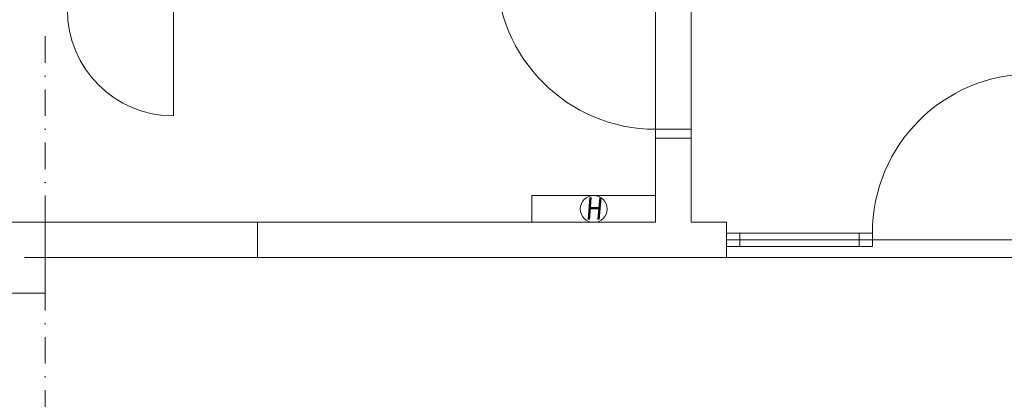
# Model space of a CAD drawing. Header units: millimetres. Extents: x 213386 to 506888, y 183055 to 450952.
# Tile 197 of 256: x 386382 to 391947, y 290532 to 292676. Entities that reach past the tile are written whole.
import ezdxf

# ---------------------------------------------------------------- set-up
doc = ezdxf.new("R2010")
doc.units = ezdxf.units.MM
doc.linetypes.add('CK_Čerchovaná 50', pattern=[6, 3, -1.5, 0, -1.5])
doc.linetypes.add('ČERCHOVANÁ', pattern=[25.4, 12.7, -6.35, 0, -6.35])
for name, color, linetype, lineweight in [('NOVA', 255, 'Continuous', 0), ('NOVÁ INTERIERY', 255, 'Continuous', 0), ('OSY', 255, 'Continuous', 0), ('TENKA', 255, 'Continuous', 0), ('ŽB', 255, 'Continuous', 0)]:
    doc.layers.add(name, color=color, linetype=linetype, lineweight=lineweight)
doc.layers.add('PLOCHY K PRONÁJMU', color=255, linetype='Continuous', lineweight=0, plot=False)
doc.styles.add('CS-ROMANS', font='romans.shx', dxfattribs={"width": 0.75, "oblique": 5})

# ---------------------------------------------------------------- blocks, each defined once
blk = doc.blocks.new('PRESKLENE DVERE')
at = {"layer": 'NOVA'}
for p, q in [((-75, 975), (-75, 75)), ((-1050, 75), (-1725, 75)), ((-1050, 37.5), (-1725, 37.5)), ((-1725, 0), (-1050, 0))]:
    blk.add_line(p, q, dxfattribs=at)
for points in [[(-1800, 75), (-1725, 75), (-1725, 0), (-1800, 0)], [(-1050, 75), (-975, 75), (-975, 0), (-1050, 0)], [(-75, 75), (0, 75), (0, 0), (-75, 0)]]:
    blk.add_lwpolyline(points, close=True, dxfattribs=at)
at = {"layer": 'NOVA', "color": 1, "ltscale": 15, "true_color": 0xf00000}
blk.add_arc((-75, 75), 900, 90, 180, dxfattribs=at)

msp = doc.modelspace()

# ---------------------------------------------------------------- linework, layer by layer
at = {"layer": 'NOVA'}
for p, q in [((387251.6, 292732.2), (387251.6, 292132.2)), ((387726.6, 291532.2), (386526.6, 291532.2)), ((387726.6, 291332.2), (386526.6, 291332.2))]:
    msp.add_line(p, q, dxfattribs=at)
for points in [[(389976.6, 292007.2), (389976.6, 292957.2)], [(390176.5, 292007.2), (390176.5, 292957.2)], [(389976.6, 292057.2), (390176.5, 292057.2)], [(389976.6, 292057.2), (390176.5, 292057.2)], [(389976.6, 292007.2), (390176.5, 292007.2)], [(390026.5, 292007.2), (390176.5, 292007.2)], [(386526.6, 291532.2), (387726.6, 291532.2)]]:
    msp.add_lwpolyline(points, dxfattribs=at)
for centre, radius in [((389976.6, 292957.2), 900), ((387251.6, 292732.2), 600)]:
    msp.add_arc(centre, radius, 180, 270, dxfattribs=at)
at = {"layer": 'NOVÁ INTERIERY', "ltscale": 15}
msp.add_lwpolyline([(389276.6, 291532.2), (389976.6, 291532.2), (389976.6, 291682.2), (389276.6, 291682.2)], close=True, dxfattribs=at)
msp.add_circle((389626.7, 291606.9), 75.9, dxfattribs=at)
at = {"layer": 'OSY', "linetype": 'ČERCHOVANÁ', "ltscale": 25}
msp.add_line((400063.2, 291332.2), (372424.2, 291332.2), dxfattribs=at)
at = {"layer": 'PLOCHY K PRONÁJMU', "ltscale": 5}
msp.add_lwpolyline([(374036.6, 296132.2), (379826.6, 296132.2), (379826.6, 295932.2), (380026.6, 295932.2), (380026.6, 291532.2), (379826.6, 291532.2), (379826.6, 291132.2), (380226.6, 291132.2), (380226.6, 295417.2), (383426.6, 295417.2), (383426.6, 291532.2), (383051.6, 291532.2), (382101.6, 291532.2), (381176.6, 291532.2), (381176.6, 291332.2), (382101.6, 291332.2), (382101.6, 291532.2), (383051.6, 291532.2), (383051.6, 291332.2), (386126.6, 291332.2), (386126.6, 291132.2), (386526.6, 291132.2), (386526.6, 291332.2), (392426.6, 291332.2)], dxfattribs=at)
msp.add_lwpolyline([(390376.6, 291332.2), (392176.6, 291332.2), (392176.6, 291432.2), (390376.6, 291432.2)], close=True, dxfattribs=at)
at = {"layer": 'TENKA', "linetype": 'CK_Čerchovaná 50', "ltscale": 50}
for p, q in [((386526.6, 291532.2), (386526.6, 292732.2)), ((386526.6, 286832.2), (386526.6, 291132.2))]:
    msp.add_line(p, q, dxfattribs=at)
at = {"layer": 'ŽB'}
for p, q in [((389976.6, 292057.2), (389976.6, 291532.2)), ((390176.6, 292057.2), (390176.6, 291532.2)), ((389976.6, 292007.2), (390176.6, 292007.2)), ((389976.6, 292007.2), (390176.6, 292007.2)), ((383626.6, 291532.2), (386526.6, 291532.2)), ((386526.6, 291532.2), (386526.6, 291132.2)), ((387726.6, 291532.2), (387726.6, 291332.2)), ((387726.6, 291532.2), (389976.6, 291532.2)), ((390176.6, 291532.2), (390376.6, 291532.2)), ((390376.6, 291532.2), (390376.6, 291332.2)), ((387726.6, 291332.2), (390376.6, 291332.2)), ((386126.6, 291132.2), (386526.6, 291132.2))]:
    msp.add_line(p, q, dxfattribs=at)

# ---------------------------------------------------------------- block references
at = {"layer": 'NOVA', "color": 1, "true_color": 0xf00000}
msp.add_blockref('PRESKLENE DVERE', (392176.6, 291394.7), dxfattribs=at)

# ---------------------------------------------------------------- texts
at = {"layer": 'NOVÁ INTERIERY', "ltscale": 15, "insert": (389626.3, 291609.4), "char_height": 125, "attachment_point": 5, "style": 'CS-ROMANS'}
msp.add_mtext_dynamic_manual_height_columns('H', width=141.629, gutter_width=12.5, heights=[0], dxfattribs=at)

doc.saveas('drawing.dxf')
